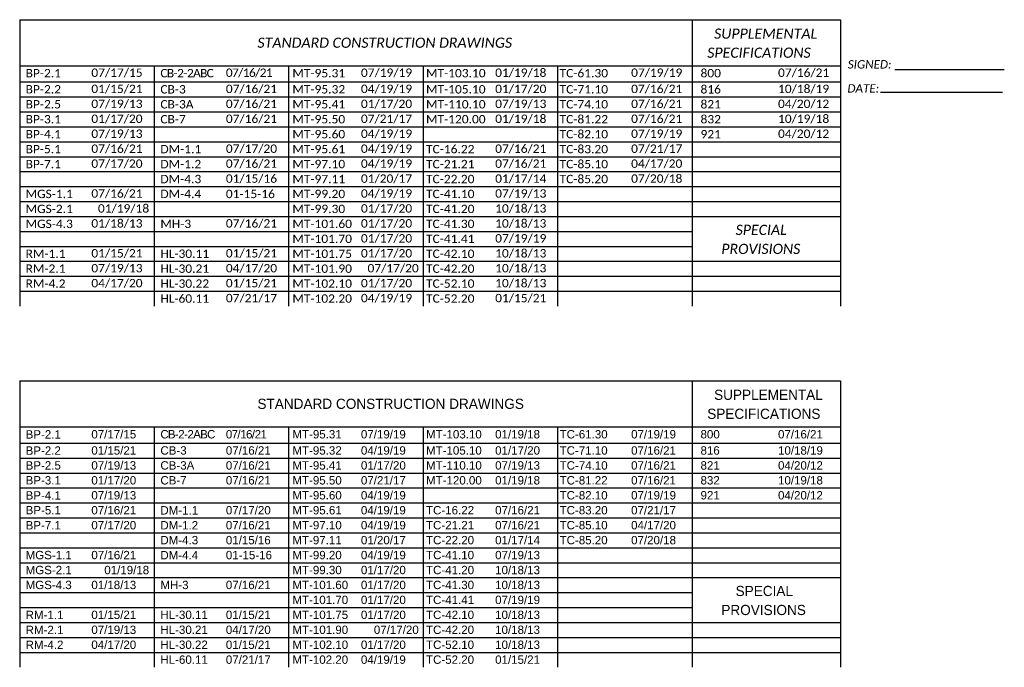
# Model space of a CAD drawing. Header units: feet. Extents: x -18 to 2245837, y -21 to 596159.
# Tile 2 of 35: x 1 to 17, y -21 to -10. Entities that reach past the tile are written whole.
import ezdxf

# ---------------------------------------------------------------- set-up
doc = ezdxf.new("R2010")
doc.units = ezdxf.units.FT
doc.header["$MEASUREMENT"] = 0
doc.layers.add('SH_Data', color=7, linetype='Continuous')
doc.layers.add('SH_Text', color=7, linetype='Continuous')
doc.styles.add('P_Slanted_Normal', font='calibrii.ttf', dxfattribs={"height": 0.14})
doc.styles.add('P_Slanted_Subtitle', font='calibrii.ttf', dxfattribs={"height": 0.17})
doc.styles.add('P_Straight_Normal', font='calibri.ttf', dxfattribs={"height": 0.14})
doc.styles.add('Slanted-Normal', font='font31.shx', dxfattribs={"height": 0.14})
doc.styles.add('Slanted-Sub Title', font='font31.shx', dxfattribs={"height": 0.17})

msp = doc.modelspace()

# ---------------------------------------------------------------- linework, layer by layer
at = {"layer": 'SH_Data'}
for p, q in [((0.606, -10.18, 3534245.503), (14.338, -10.18, 3534245.503)), ((14.338, -10.18, 3534245.503), (14.338, -14.969, 3534245.503)), ((0.606, -16.217, 3534245.503), (14.338, -16.217, 3534245.503)), ((14.338, -16.217, 3534245.503), (14.338, -21.006, 3534245.503))]:
    msp.add_line(p, q, dxfattribs=at)
at = {"layer": 'SH_Data', "elevation": 3534245.503}
for points in [[(0.606, -10.18), (0.606, -14.969)], [(11.856, -10.18), (11.856, -14.969)], [(0.606, -10.95), (14.338, -10.95)], [(2.856, -10.95), (2.856, -14.969)], [(5.106, -10.95), (5.106, -14.969)], [(7.356, -10.95), (7.356, -14.969)], [(9.606, -10.95), (9.606, -14.969)], [(0.606, -11.221), (14.338, -11.221)], [(0.606, -11.471), (14.338, -11.471)], [(0.606, -11.721), (14.338, -11.721)], [(0.606, -11.971), (14.338, -11.971)], [(0.606, -12.22), (14.338, -12.22)], [(0.606, -12.47), (14.338, -12.47)], [(0.606, -12.72), (14.338, -12.72)], [(0.606, -12.97), (14.338, -12.97)], [(0.606, -13.22), (14.338, -13.22)], [(0.606, -13.469), (14.338, -13.469)], [(0.606, -13.719), (11.856, -13.719)], [(0.606, -13.969), (11.856, -13.969)], [(0.606, -14.219), (11.856, -14.219)], [(11.856, -14.219), (14.338, -14.219)], [(0.606, -14.469), (11.856, -14.469)], [(11.856, -14.469), (14.338, -14.469)], [(0.606, -14.719), (11.856, -14.719)], [(11.856, -14.719), (14.338, -14.719)], [(0.606, -16.217), (0.606, -21.006)], [(11.856, -16.217), (11.856, -21.006)], [(0.606, -16.988), (14.338, -16.988)], [(2.856, -16.988), (2.856, -21.006)], [(5.106, -16.988), (5.106, -21.006)], [(7.356, -16.988), (7.356, -21.006)], [(9.606, -16.988), (9.606, -21.006)], [(0.606, -17.258), (14.338, -17.258)], [(0.606, -17.508), (14.338, -17.508)], [(0.606, -17.758), (14.338, -17.758)], [(0.606, -18.008), (14.338, -18.008)], [(0.606, -18.258), (14.338, -18.258)], [(0.606, -18.507), (14.338, -18.507)], [(0.606, -18.757), (14.338, -18.757)], [(0.606, -19.007), (14.338, -19.007)], [(0.606, -19.257), (14.338, -19.257)], [(0.606, -19.507), (14.338, -19.507)], [(0.606, -19.757), (11.856, -19.757)], [(0.606, -20.007), (11.856, -20.007)], [(0.606, -20.256), (11.856, -20.256)], [(11.856, -20.256), (14.338, -20.256)], [(0.606, -20.506), (11.856, -20.506)], [(11.856, -20.506), (14.338, -20.506)], [(0.606, -20.756), (11.856, -20.756)], [(11.856, -20.756), (14.338, -20.756)]]:
    msp.add_lwpolyline(points, dxfattribs=at)
at = {"layer": 'SH_Text', "elevation": 3534245.503}
for points in [[(15.25, -11.011), (17.081, -11.011)], [(15.01, -11.392), (17.05, -11.392)]]:
    msp.add_lwpolyline(points, dxfattribs=at)

# ---------------------------------------------------------------- texts
at = {"layer": 'SH_Text'}
for s, height, style, p in [('SUPPLEMENTAL', 0.17, 'P_Slanted_Subtitle', (12.225, -10.497, 3534245.503)), ('STANDARD CONSTRUCTION DRAWINGS', 0.17, 'P_Slanted_Subtitle', (4.584, -10.649, 3534245.503)), ('SPECIFICATIONS', 0.17, 'P_Slanted_Subtitle', (12.11, -10.816, 3534245.503)), ('SIGNED:', 0.14, 'P_Slanted_Normal', (14.462, -10.996, 3534245.503)), ('DATE:', 0.14, 'P_Slanted_Normal', (14.456, -11.398, 3534245.503)), ('SPECIAL', 0.17, 'P_Slanted_Subtitle', (12.585, -13.778, 3534245.503)), ('PROVISIONS', 0.17, 'P_Slanted_Subtitle', (12.346, -14.096, 3534245.503)), ('SUPPLEMENTAL', 0.17, 'Slanted-Sub Title', (12.225, -16.535, 3534245.503)), ('STANDARD CONSTRUCTION DRAWINGS', 0.17, 'Slanted-Sub Title', (4.584, -16.686, 3534245.503)), ('SPECIFICATIONS', 0.17, 'Slanted-Sub Title', (12.11, -16.853, 3534245.503)), ('SPECIAL', 0.17, 'Slanted-Sub Title', (12.585, -19.815, 3534245.503)), ('PROVISIONS', 0.17, 'Slanted-Sub Title', (12.346, -20.133, 3534245.503))]:
    msp.add_text(s, height=height, dxfattribs=dict(at, style=style)).set_placement(p)
at = {"layer": 'SH_Text', "char_height": 0.14}
for s, insert, width, attachment_point, style in [('{\\W1.03;BP-2.1}', (0.705, -11.145, 3534245.503), 0.81546, 7, 'P_Straight_Normal'), ('\\pxqj;{\\W1.03;07/17/15}', (2.772, -11.145, 3534245.503), 0.96744, 9, 'P_Straight_Normal'), ('\\pxqj;{\\W1.03;\\T0.9;CB-2-2ABC}', (2.96, -11.145, 3534245.503), 0.81546, 7, 'P_Straight_Normal'), ('\\pxqj;{\\W1.03;\\T0.9;07/16/21}', (5.023, -11.145, 3534245.503), 0.96744, 9, 'P_Straight_Normal'), ('\\pxqj;{\\W1.03;MT-95.31}', (5.169, -11.145, 3534245.503), 0.81546, 7, 'P_Straight_Normal'), ('\\pxqj;{\\W1.03;07/19/19}', (7.283, -11.145, 3534245.503), 0.96744, 9, 'P_Straight_Normal'), ('\\pxqj;{\\W1.03;MT-103.10}', (7.405, -11.145, 3534245.503), 0.81546, 7, 'P_Straight_Normal'), ('\\pxqj;{\\W1.03;01/19/18}', (9.529, -11.145, 3534245.503), 0.96744, 9, 'P_Straight_Normal'), ('\\pxqj;{\\W1.03;TC-61.30}', (9.64, -11.145, 3534245.503), 0.81546, 7, 'P_Straight_Normal'), ('\\pxqj;{\\W1.03;07/19/19}', (11.804, -11.145, 3534245.503), 0.96744, 9, 'P_Straight_Normal'), ('\\pxqj;{\\W1.03;800}', (11.998, -11.145, 3534245.503), 0.81546, 7, 'P_Straight_Normal'), ('\\pxqj;{\\W1.03;07/16/21}', (14.262, -11.145, 3534245.503), 0.96744, 9, 'P_Straight_Normal'), ('\\pxqj;{\\W1.03;BP-2.2}', (0.705, -11.415, 3534245.503), 0.81546, 7, 'P_Straight_Normal'), ('\\pxqj;{\\W1.03;01/15/21}', (2.772, -11.415, 3534245.503), 0.96744, 9, 'P_Straight_Normal'), ('\\pxqj;{\\W1.03;CB-3}', (2.96, -11.415, 3534245.503), 0.81546, 7, 'P_Straight_Normal'), ('\\pxqj;{\\W1.03;07/16/21}', (5.023, -11.415, 3534245.503), 0.96744, 9, 'P_Straight_Normal'), ('\\pxqj;{\\W1.03;MT-95.32}', (5.169, -11.415, 3534245.503), 0.81546, 7, 'P_Straight_Normal'), ('\\pxqj;{\\W1.03;04/19/19}', (7.283, -11.415, 3534245.503), 0.96744, 9, 'P_Straight_Normal'), ('\\pxqj;{\\W1.03;MT-105.10}', (7.405, -11.415, 3534245.503), 0.81546, 7, 'P_Straight_Normal'), ('\\pxqj;{\\W1.03;01/17/20}', (9.529, -11.415, 3534245.503), 0.96744, 9, 'P_Straight_Normal'), ('\\pxqj;{\\W1.03;TC-71.10}', (9.64, -11.415, 3534245.503), 0.81546, 7, 'P_Straight_Normal'), ('\\pxqj;{\\W1.03;07/16/21}', (11.804, -11.415, 3534245.503), 0.96744, 9, 'P_Straight_Normal'), ('\\pxqj;{\\W1.03;816}', (11.998, -11.415, 3534245.503), 0.81546, 7, 'P_Straight_Normal'), ('\\pxqj;{\\W1.03;10/18/19}', (14.262, -11.415, 3534245.503), 0.96744, 9, 'P_Straight_Normal'), ('\\pxqj;{\\W1.03;BP-2.5}', (0.705, -11.665, 3534245.503), 0.81546, 7, 'P_Straight_Normal'), ('\\pxqj;{\\W1.03;07/19/13}', (2.772, -11.665, 3534245.503), 0.96744, 9, 'P_Straight_Normal'), ('\\pxqj;{\\W1.03;CB-3A}', (2.96, -11.665, 3534245.503), 0.81546, 7, 'P_Straight_Normal'), ('\\pxqj;{\\W1.03;07/16/21}', (5.023, -11.665, 3534245.503), 0.96744, 9, 'P_Straight_Normal'), ('\\pxqj;{\\W1.03;MT-95.41}', (5.169, -11.665, 3534245.503), 0.81546, 7, 'P_Straight_Normal'), ('\\pxqj;{\\W1.03;01/17/20}', (7.283, -11.665, 3534245.503), 0.96744, 9, 'P_Straight_Normal'), ('\\pxqj;{\\W1.03;MT-110.10}', (7.405, -11.665, 3534245.503), 0.81546, 7, 'P_Straight_Normal'), ('\\pxqj;{\\W1.03;07/19/13}', (9.529, -11.665, 3534245.503), 0.96744, 9, 'P_Straight_Normal'), ('\\pxqj;{\\W1.03;TC-74.10}', (9.64, -11.665, 3534245.503), 0.81546, 7, 'P_Straight_Normal'), ('\\pxqj;{\\W1.03;07/16/21}', (11.804, -11.665, 3534245.503), 0.96744, 9, 'P_Straight_Normal'), ('\\pxqj;{\\W1.03;821}', (11.998, -11.665, 3534245.503), 0.81546, 7, 'P_Straight_Normal'), ('\\pxqj;{\\W1.03;04/20/12}', (14.262, -11.665, 3534245.503), 0.96744, 9, 'P_Straight_Normal'), ('\\pxqj;{\\W1.03;BP-3.1}', (0.705, -11.915, 3534245.503), 0.81546, 7, 'P_Straight_Normal'), ('\\pxqj;{\\W1.03;01/17/20}', (2.772, -11.915, 3534245.503), 0.96744, 9, 'P_Straight_Normal'), ('\\pxqj;{\\W1.03;CB-7}', (2.96, -11.915, 3534245.503), 0.81546, 7, 'P_Straight_Normal'), ('\\pxqj;{\\W1.03;07/16/21}', (5.023, -11.915, 3534245.503), 0.96744, 9, 'P_Straight_Normal'), ('\\pxqj;{\\W1.03;MT-95.50}', (5.169, -11.915, 3534245.503), 0.81546, 7, 'P_Straight_Normal'), ('\\pxqj;{\\W1.03;07/21/17}', (7.283, -11.915, 3534245.503), 0.96744, 9, 'P_Straight_Normal'), ('\\pxqj;{\\W1.03;MT-120.00}', (7.405, -11.915, 3534245.503), 0.81546, 7, 'P_Straight_Normal'), ('\\pxqj;{\\W1.03;01/19/18}', (9.529, -11.915, 3534245.503), 0.96744, 9, 'P_Straight_Normal'), ('\\pxqj;{\\W1.03;TC-81.22}', (9.64, -11.915, 3534245.503), 0.81546, 7, 'P_Straight_Normal'), ('\\pxqj;{\\W1.03;07/16/21}', (11.804, -11.915, 3534245.503), 0.96744, 9, 'P_Straight_Normal'), ('\\pxqj;{\\W1.03;832}', (11.998, -11.915, 3534245.503), 0.81546, 7, 'P_Straight_Normal'), ('\\pxqj;{\\W1.03;10/19/18}', (14.262, -11.915, 3534245.503), 0.96744, 9, 'P_Straight_Normal'), ('\\pxqj;{\\W1.03;BP-4.1}', (0.705, -12.165, 3534245.503), 0.81546, 7, 'P_Straight_Normal'), ('\\pxqj;{\\W1.03;07/19/13}', (2.772, -12.165, 3534245.503), 0.96744, 9, 'P_Straight_Normal'), ('\\pxqj;{\\W1.03;MT-95.60}', (5.169, -12.165, 3534245.503), 0.81546, 7, 'P_Straight_Normal'), ('\\pxqj;{\\W1.03;04/19/19}', (7.283, -12.165, 3534245.503), 0.96744, 9, 'P_Straight_Normal'), ('\\pxqj;{\\W1.03;TC-82.10}', (9.64, -12.165, 3534245.503), 0.81546, 7, 'P_Straight_Normal'), ('\\pxqj;{\\W1.03;07/19/19}', (11.804, -12.165, 3534245.503), 0.96744, 9, 'P_Straight_Normal'), ('\\pxqj;{\\W1.03;921}', (11.998, -12.165, 3534245.503), 0.81546, 7, 'P_Straight_Normal'), ('\\pxqj;{\\W1.03;04/20/12}', (14.262, -12.165, 3534245.503), 0.96744, 9, 'P_Straight_Normal'), ('\\pxqj;{\\W1.03;BP-5.1}', (0.705, -12.415, 3534245.503), 0.81546, 7, 'P_Straight_Normal'), ('\\pxqj;{\\W1.03;07/16/21}', (2.772, -12.415, 3534245.503), 0.96744, 9, 'P_Straight_Normal'), ('\\pxqj;{\\W1.03;DM-1.1}', (2.96, -12.415, 3534245.503), 0.81546, 7, 'P_Straight_Normal'), ('\\pxqj;{\\W1.03;07/17/20}', (5.023, -12.415, 3534245.503), 0.96744, 9, 'P_Straight_Normal'), ('\\pxqj;{\\W1.03;MT-95.61}', (5.169, -12.415, 3534245.503), 0.81546, 7, 'P_Straight_Normal'), ('\\pxqj;{\\W1.03;04/19/19}', (7.283, -12.415, 3534245.503), 0.96744, 9, 'P_Straight_Normal'), ('\\pxqj;{\\W1.03;TC-16.22}', (7.405, -12.415, 3534245.503), 0.81546, 7, 'P_Straight_Normal'), ('\\pxqj;{\\W1.03;07/16/21}', (9.529, -12.415, 3534245.503), 0.96744, 9, 'P_Straight_Normal'), ('\\pxqj;{\\W1.03;TC-83.20}', (9.64, -12.415, 3534245.503), 0.81546, 7, 'P_Straight_Normal'), ('\\pxqj;{\\W1.03;07/21/17}', (11.804, -12.415, 3534245.503), 0.96744, 9, 'P_Straight_Normal'), ('\\pxqj;{\\W1.03;07/17/20}', (2.772, -12.665, 3534245.503), 0.96744, 9, 'P_Straight_Normal'), ('\\pxqj;{\\W1.03;07/16/21}', (5.023, -12.665, 3534245.503), 0.96744, 9, 'P_Straight_Normal'), ('\\pxqj;{\\W1.03;04/19/19}', (7.283, -12.665, 3534245.503), 0.96744, 9, 'P_Straight_Normal'), ('\\pxqj;{\\W1.03;07/16/21}', (9.529, -12.665, 3534245.503), 0.96744, 9, 'P_Straight_Normal'), ('\\pxqj;{\\W1.03;04/17/20}', (11.804, -12.665, 3534245.503), 0.96744, 9, 'P_Straight_Normal'), ('\\pxqj;{\\W1.03;BP-7.1}', (0.705, -12.665, 3534245.503), 0.81546, 7, 'P_Straight_Normal'), ('\\pxqj;{\\W1.03;DM-1.2}', (2.96, -12.665, 3534245.503), 0.81546, 7, 'P_Straight_Normal'), ('\\pxqj;{\\W1.03;MT-97.10}', (5.169, -12.665, 3534245.503), 0.81546, 7, 'P_Straight_Normal'), ('\\pxqj;{\\W1.03;TC-21.21}', (7.405, -12.665, 3534245.503), 0.81546, 7, 'P_Straight_Normal'), ('\\pxqj;{\\W1.03;TC-85.10}', (9.64, -12.665, 3534245.503), 0.81546, 7, 'P_Straight_Normal'), ('\\pxqj;{\\W1.03;DM-4.3}', (2.96, -12.915, 3534245.503), 0.81546, 7, 'P_Straight_Normal'), ('\\pxqj;{\\W1.03;01/15/16}', (5.023, -12.915, 3534245.503), 0.96744, 9, 'P_Straight_Normal'), ('\\pxqj;{\\W1.03;MT-97.11}', (5.169, -12.915, 3534245.503), 0.81546, 7, 'P_Straight_Normal'), ('\\pxqj;{\\W1.03;01/20/17}', (7.283, -12.915, 3534245.503), 0.96744, 9, 'P_Straight_Normal'), ('\\pxqj;{\\W1.03;TC-22.20}', (7.405, -12.915, 3534245.503), 0.81546, 7, 'P_Straight_Normal'), ('\\pxqj;{\\W1.03;01/17/14}', (9.529, -12.915, 3534245.503), 0.96744, 9, 'P_Straight_Normal'), ('\\pxqj;{\\W1.03;TC-85.20}', (9.64, -12.915, 3534245.503), 0.81546, 7, 'P_Straight_Normal'), ('\\pxqj;{\\W1.03;07/20/18}', (11.804, -12.915, 3534245.503), 0.96744, 9, 'P_Straight_Normal'), ('\\pxqj;{\\W1.03;07/16/21}', (2.772, -13.164, 3534245.503), 0.96744, 9, 'P_Straight_Normal'), ('\\pxqj;{\\W1.03;04/19/19}', (7.283, -13.164, 3534245.503), 0.96744, 9, 'P_Straight_Normal'), ('\\pxqj;{\\W1.03;07/19/13}', (9.529, -13.164, 3534245.503), 0.96744, 9, 'P_Straight_Normal'), ('{\\W1.03;MGS-1.1}', (0.705, -13.164, 3534245.503), 0.81546, 7, 'P_Straight_Normal'), ('\\pxqj;{\\W1.03;DM-4.4}', (2.96, -13.164, 3534245.503), 0.81546, 7, 'P_Straight_Normal'), ('\\pxqj;{\\W1.03;01-15-16}', (5.023, -13.164, 3534245.503), 0.96744, 9, 'P_Straight_Normal'), ('\\pxqj;{\\W1.03;MT-99.20}', (5.169, -13.164, 3534245.503), 0.81546, 7, 'P_Straight_Normal'), ('\\pxqj;{\\W1.03;TC-41.10}', (7.405, -13.164, 3534245.503), 0.81546, 7, 'P_Straight_Normal'), ('\\pxqj;{\\W1.03;MGS-2.1}', (0.705, -13.414, 3534245.503), 0.81546, 7, 'P_Straight_Normal'), ('\\A1;{\\W1.03;01/19/18}', (2.772, -13.414, 3534245.503), 0.96744, 9, 'P_Straight_Normal'), ('\\pxqj;{\\W1.03;MT-99.30}', (5.169, -13.414, 3534245.503), 0.81546, 7, 'P_Straight_Normal'), ('\\pxqj;{\\W1.03;01/17/20}', (7.283, -13.414, 3534245.503), 0.96744, 9, 'P_Straight_Normal'), ('\\pxqj;{\\W1.03;TC-41.20}', (7.405, -13.414, 3534245.503), 0.81546, 7, 'P_Straight_Normal'), ('\\pxqj;{\\W1.03;10/18/13}', (9.529, -13.414, 3534245.503), 0.96744, 9, 'P_Straight_Normal'), ('\\pxqj;{\\W1.03;MGS-4.3}', (0.705, -13.664, 3534245.503), 0.81546, 7, 'P_Straight_Normal'), ('\\pxqj;{\\W1.03;01/18/13}', (2.772, -13.664, 3534245.503), 0.96744, 9, 'P_Straight_Normal'), ('\\pxqj;{\\W1.03;MH-3}', (2.96, -13.664, 3534245.503), 0.81546, 7, 'P_Straight_Normal'), ('\\pxqj;{\\W1.03;07/16/21}', (5.023, -13.664, 3534245.503), 0.96744, 9, 'P_Straight_Normal'), ('\\pxqj;{\\W1.03;MT-101.60}', (5.169, -13.664, 3534245.503), 0.81546, 7, 'P_Straight_Normal'), ('\\pxqj;{\\W1.03;01/17/20}', (7.283, -13.664, 3534245.503), 0.96744, 9, 'P_Straight_Normal'), ('\\pxqj;{\\W1.03;TC-41.30}', (7.405, -13.664, 3534245.503), 0.81546, 7, 'P_Straight_Normal'), ('\\pxqj;{\\W1.03;10/18/13}', (9.529, -13.664, 3534245.503), 0.96744, 9, 'P_Straight_Normal'), ('\\pxqj;{\\W1.03;MT-101.70}', (5.169, -13.914, 3534245.503), 0.81546, 7, 'P_Straight_Normal'), ('\\pxqj;{\\W1.03;01/17/20}', (7.283, -13.914, 3534245.503), 0.96744, 9, 'P_Straight_Normal'), ('\\pxqj;{\\W1.03;TC-41.41}', (7.405, -13.914, 3534245.503), 0.81546, 7, 'P_Straight_Normal'), ('\\pxqj;{\\W1.03;07/19/19}', (9.529, -13.914, 3534245.503), 0.96744, 9, 'P_Straight_Normal'), ('\\pxqj;{\\W1.03;RM-1.1}', (0.705, -14.164, 3534245.503), 0.81546, 7, 'P_Straight_Normal'), ('\\pxqj;{\\W1.03;01/15/21}', (2.772, -14.164, 3534245.503), 0.96744, 9, 'P_Straight_Normal'), ('\\pxqj;{\\W1.03;HL-30.11}', (2.96, -14.164, 3534245.503), 0.81546, 7, 'P_Straight_Normal'), ('\\pxqj;{\\W1.03;01/15/21}', (5.023, -14.164, 3534245.503), 0.96744, 9, 'P_Straight_Normal'), ('\\pxqj;{\\W1.03;MT-101.75}', (5.169, -14.164, 3534245.503), 0.81546, 7, 'P_Straight_Normal'), ('\\pxqj;{\\W1.03;01/17/20}', (7.283, -14.164, 3534245.503), 0.96744, 9, 'P_Straight_Normal'), ('\\pxqj;{\\W1.03;TC-42.10}', (7.405, -14.164, 3534245.503), 0.81546, 7, 'P_Straight_Normal'), ('\\pxqj;{\\W1.03;10/18/13}', (9.529, -14.164, 3534245.503), 0.96744, 9, 'P_Straight_Normal'), ('\\pxqj;{\\W1.03;RM-2.1}', (0.705, -14.413, 3534245.503), 0.81546, 7, 'P_Straight_Normal'), ('\\pxqj;{\\W1.03;07/19/13}', (2.772, -14.413, 3534245.503), 0.96744, 9, 'P_Straight_Normal'), ('\\pxqj;{\\W1.03;HL-30.21}', (2.96, -14.413, 3534245.503), 0.81546, 7, 'P_Straight_Normal'), ('\\pxqj;{\\W1.03;04/17/20}', (5.023, -14.413, 3534245.503), 0.96744, 9, 'P_Straight_Normal'), ('\\pxqj;{\\W1.03;MT-101.90}', (5.169, -14.413, 3534245.503), 0.81546, 7, 'P_Straight_Normal'), ('{\\W1.03;07/17/20}', (7.283, -14.413, 3534245.503), 0.96744, 9, 'P_Straight_Normal'), ('\\pxqj;{\\W1.03;TC-42.20}', (7.405, -14.413, 3534245.503), 0.81546, 7, 'P_Straight_Normal'), ('\\pxqj;{\\W1.03;10/18/13}', (9.529, -14.413, 3534245.503), 0.96744, 9, 'P_Straight_Normal'), ('\\pxqj;{\\W1.03;RM-4.2}', (0.705, -14.663, 3534245.503), 0.81546, 7, 'P_Straight_Normal'), ('\\pxqj;{\\W1.03;04/17/20}', (2.772, -14.663, 3534245.503), 0.96744, 9, 'P_Straight_Normal'), ('\\pxqj;{\\W1.03;HL-30.22}', (2.96, -14.663, 3534245.503), 0.81546, 7, 'P_Straight_Normal'), ('\\pxqj;{\\W1.03;01/15/21}', (5.023, -14.663, 3534245.503), 0.96744, 9, 'P_Straight_Normal'), ('\\pxqj;{\\W1.03;MT-102.10}', (5.169, -14.663, 3534245.503), 0.81546, 7, 'P_Straight_Normal'), ('\\pxqj;{\\W1.03;01/17/20}', (7.283, -14.663, 3534245.503), 0.96744, 9, 'P_Straight_Normal'), ('\\pxqj;{\\W1.03;TC-52.10}', (7.405, -14.663, 3534245.503), 0.81546, 7, 'P_Straight_Normal'), ('\\pxqj;{\\W1.03;10/18/13}', (9.529, -14.663, 3534245.503), 0.96744, 9, 'P_Straight_Normal'), ('\\pxqj;{\\W1.03;HL-60.11}', (2.96, -14.913, 3534245.503), 0.81546, 7, 'P_Straight_Normal'), ('\\pxqj;{\\W1.03;07/21/17}', (5.023, -14.913, 3534245.503), 0.96744, 9, 'P_Straight_Normal'), ('{\\W1.03;MT-102.20}', (5.169, -14.913, 3534245.503), 0.81546, 7, 'P_Straight_Normal'), ('\\pxqj;{\\W1.03;04/19/19}', (7.283, -14.913, 3534245.503), 0.96744, 9, 'P_Straight_Normal'), ('\\pxqj;{\\W1.03;TC-52.20}', (7.405, -14.913, 3534245.503), 0.81546, 7, 'P_Straight_Normal'), ('\\pxqj;{\\W1.03;01/15/21}', (9.529, -14.913, 3534245.503), 0.96744, 9, 'P_Straight_Normal'), ('{\\W1.03;BP-2.1}', (0.705, -17.182, 3534245.503), 0.81546, 7, 'Slanted-Normal'), ('\\pxqj;{\\W1.03;07/17/15}', (2.772, -17.182, 3534245.503), 0.96744, 9, 'Slanted-Normal'), ('\\pxqj;{\\W1.03;\\T0.9;CB-2-2ABC}', (2.96, -17.182, 3534245.503), 0.81546, 7, 'Slanted-Normal'), ('\\pxqj;{\\W1.03;\\T0.9;07/16/21}', (5.023, -17.182, 3534245.503), 0.96744, 9, 'Slanted-Normal'), ('\\pxqj;{\\W1.03;MT-95.31}', (5.169, -17.182, 3534245.503), 0.81546, 7, 'Slanted-Normal'), ('\\pxqj;{\\W1.03;07/19/19}', (7.283, -17.182, 3534245.503), 0.96744, 9, 'Slanted-Normal'), ('\\pxqj;{\\W1.03;MT-103.10}', (7.405, -17.182, 3534245.503), 0.81546, 7, 'Slanted-Normal'), ('\\pxqj;{\\W1.03;01/19/18}', (9.529, -17.182, 3534245.503), 0.96744, 9, 'Slanted-Normal'), ('\\pxqj;{\\W1.03;TC-61.30}', (9.64, -17.182, 3534245.503), 0.81546, 7, 'Slanted-Normal'), ('\\pxqj;{\\W1.03;07/19/19}', (11.804, -17.182, 3534245.503), 0.96744, 9, 'Slanted-Normal'), ('\\pxqj;{\\W1.03;800}', (11.998, -17.182, 3534245.503), 0.81546, 7, 'Slanted-Normal'), ('\\pxqj;{\\W1.03;07/16/21}', (14.262, -17.182, 3534245.503), 0.96744, 9, 'Slanted-Normal'), ('\\pxqj;{\\W1.03;BP-2.2}', (0.705, -17.453, 3534245.503), 0.81546, 7, 'Slanted-Normal'), ('\\pxqj;{\\W1.03;01/15/21}', (2.772, -17.453, 3534245.503), 0.96744, 9, 'Slanted-Normal'), ('\\pxqj;{\\W1.03;CB-3}', (2.96, -17.453, 3534245.503), 0.81546, 7, 'Slanted-Normal'), ('\\pxqj;{\\W1.03;07/16/21}', (5.023, -17.453, 3534245.503), 0.96744, 9, 'Slanted-Normal'), ('\\pxqj;{\\W1.03;MT-95.32}', (5.169, -17.453, 3534245.503), 0.81546, 7, 'Slanted-Normal'), ('\\pxqj;{\\W1.03;04/19/19}', (7.283, -17.453, 3534245.503), 0.96744, 9, 'Slanted-Normal'), ('\\pxqj;{\\W1.03;MT-105.10}', (7.405, -17.453, 3534245.503), 0.81546, 7, 'Slanted-Normal'), ('\\pxqj;{\\W1.03;01/17/20}', (9.529, -17.453, 3534245.503), 0.96744, 9, 'Slanted-Normal'), ('\\pxqj;{\\W1.03;TC-71.10}', (9.64, -17.453, 3534245.503), 0.81546, 7, 'Slanted-Normal'), ('\\pxqj;{\\W1.03;07/16/21}', (11.804, -17.453, 3534245.503), 0.96744, 9, 'Slanted-Normal'), ('\\pxqj;{\\W1.03;816}', (11.998, -17.453, 3534245.503), 0.81546, 7, 'Slanted-Normal'), ('\\pxqj;{\\W1.03;10/18/19}', (14.262, -17.453, 3534245.503), 0.96744, 9, 'Slanted-Normal'), ('\\pxqj;{\\W1.03;BP-2.5}', (0.705, -17.703, 3534245.503), 0.81546, 7, 'Slanted-Normal'), ('\\pxqj;{\\W1.03;07/19/13}', (2.772, -17.703, 3534245.503), 0.96744, 9, 'Slanted-Normal'), ('\\pxqj;{\\W1.03;CB-3A}', (2.96, -17.703, 3534245.503), 0.81546, 7, 'Slanted-Normal'), ('\\pxqj;{\\W1.03;07/16/21}', (5.023, -17.703, 3534245.503), 0.96744, 9, 'Slanted-Normal'), ('\\pxqj;{\\W1.03;MT-95.41}', (5.169, -17.703, 3534245.503), 0.81546, 7, 'Slanted-Normal'), ('\\pxqj;{\\W1.03;01/17/20}', (7.283, -17.703, 3534245.503), 0.96744, 9, 'Slanted-Normal'), ('\\pxqj;{\\W1.03;MT-110.10}', (7.405, -17.703, 3534245.503), 0.81546, 7, 'Slanted-Normal'), ('\\pxqj;{\\W1.03;07/19/13}', (9.529, -17.703, 3534245.503), 0.96744, 9, 'Slanted-Normal'), ('\\pxqj;{\\W1.03;TC-74.10}', (9.64, -17.703, 3534245.503), 0.81546, 7, 'Slanted-Normal'), ('\\pxqj;{\\W1.03;07/16/21}', (11.804, -17.703, 3534245.503), 0.96744, 9, 'Slanted-Normal'), ('\\pxqj;{\\W1.03;821}', (11.998, -17.703, 3534245.503), 0.81546, 7, 'Slanted-Normal'), ('\\pxqj;{\\W1.03;04/20/12}', (14.262, -17.703, 3534245.503), 0.96744, 9, 'Slanted-Normal'), ('\\pxqj;{\\W1.03;BP-3.1}', (0.705, -17.952, 3534245.503), 0.81546, 7, 'Slanted-Normal'), ('\\pxqj;{\\W1.03;01/17/20}', (2.772, -17.952, 3534245.503), 0.96744, 9, 'Slanted-Normal'), ('\\pxqj;{\\W1.03;CB-7}', (2.96, -17.952, 3534245.503), 0.81546, 7, 'Slanted-Normal'), ('\\pxqj;{\\W1.03;07/16/21}', (5.023, -17.952, 3534245.503), 0.96744, 9, 'Slanted-Normal'), ('\\pxqj;{\\W1.03;MT-95.50}', (5.169, -17.952, 3534245.503), 0.81546, 7, 'Slanted-Normal'), ('\\pxqj;{\\W1.03;07/21/17}', (7.283, -17.952, 3534245.503), 0.96744, 9, 'Slanted-Normal'), ('\\pxqj;{\\W1.03;MT-120.00}', (7.405, -17.952, 3534245.503), 0.81546, 7, 'Slanted-Normal'), ('\\pxqj;{\\W1.03;01/19/18}', (9.529, -17.952, 3534245.503), 0.96744, 9, 'Slanted-Normal'), ('\\pxqj;{\\W1.03;TC-81.22}', (9.64, -17.952, 3534245.503), 0.81546, 7, 'Slanted-Normal'), ('\\pxqj;{\\W1.03;07/16/21}', (11.804, -17.952, 3534245.503), 0.96744, 9, 'Slanted-Normal'), ('\\pxqj;{\\W1.03;832}', (11.998, -17.952, 3534245.503), 0.81546, 7, 'Slanted-Normal'), ('\\pxqj;{\\W1.03;10/19/18}', (14.262, -17.952, 3534245.503), 0.96744, 9, 'Slanted-Normal'), ('\\pxqj;{\\W1.03;BP-4.1}', (0.705, -18.202, 3534245.503), 0.81546, 7, 'Slanted-Normal'), ('\\pxqj;{\\W1.03;07/19/13}', (2.772, -18.202, 3534245.503), 0.96744, 9, 'Slanted-Normal'), ('\\pxqj;{\\W1.03;MT-95.60}', (5.169, -18.202, 3534245.503), 0.81546, 7, 'Slanted-Normal'), ('\\pxqj;{\\W1.03;04/19/19}', (7.283, -18.202, 3534245.503), 0.96744, 9, 'Slanted-Normal'), ('\\pxqj;{\\W1.03;TC-82.10}', (9.64, -18.202, 3534245.503), 0.81546, 7, 'Slanted-Normal'), ('\\pxqj;{\\W1.03;07/19/19}', (11.804, -18.202, 3534245.503), 0.96744, 9, 'Slanted-Normal'), ('\\pxqj;{\\W1.03;921}', (11.998, -18.202, 3534245.503), 0.81546, 7, 'Slanted-Normal'), ('\\pxqj;{\\W1.03;04/20/12}', (14.262, -18.202, 3534245.503), 0.96744, 9, 'Slanted-Normal'), ('\\pxqj;{\\W1.03;BP-5.1}', (0.705, -18.452, 3534245.503), 0.81546, 7, 'Slanted-Normal'), ('\\pxqj;{\\W1.03;07/16/21}', (2.772, -18.452, 3534245.503), 0.96744, 9, 'Slanted-Normal'), ('\\pxqj;{\\W1.03;DM-1.1}', (2.96, -18.452, 3534245.503), 0.81546, 7, 'Slanted-Normal'), ('\\pxqj;{\\W1.03;07/17/20}', (5.023, -18.452, 3534245.503), 0.96744, 9, 'Slanted-Normal'), ('\\pxqj;{\\W1.03;MT-95.61}', (5.169, -18.452, 3534245.503), 0.81546, 7, 'Slanted-Normal'), ('\\pxqj;{\\W1.03;04/19/19}', (7.283, -18.452, 3534245.503), 0.96744, 9, 'Slanted-Normal'), ('\\pxqj;{\\W1.03;TC-16.22}', (7.405, -18.452, 3534245.503), 0.81546, 7, 'Slanted-Normal'), ('\\pxqj;{\\W1.03;07/16/21}', (9.529, -18.452, 3534245.503), 0.96744, 9, 'Slanted-Normal'), ('\\pxqj;{\\W1.03;TC-83.20}', (9.64, -18.452, 3534245.503), 0.81546, 7, 'Slanted-Normal'), ('\\pxqj;{\\W1.03;07/21/17}', (11.804, -18.452, 3534245.503), 0.96744, 9, 'Slanted-Normal'), ('\\pxqj;{\\W1.03;BP-7.1}', (0.705, -18.702, 3534245.503), 0.81546, 7, 'Slanted-Normal'), ('\\pxqj;{\\W1.03;07/17/20}', (2.772, -18.702, 3534245.503), 0.96744, 9, 'Slanted-Normal'), ('\\pxqj;{\\W1.03;DM-1.2}', (2.96, -18.702, 3534245.503), 0.81546, 7, 'Slanted-Normal'), ('\\pxqj;{\\W1.03;07/16/21}', (5.023, -18.702, 3534245.503), 0.96744, 9, 'Slanted-Normal'), ('\\pxqj;{\\W1.03;MT-97.10}', (5.169, -18.702, 3534245.503), 0.81546, 7, 'Slanted-Normal'), ('\\pxqj;{\\W1.03;04/19/19}', (7.283, -18.702, 3534245.503), 0.96744, 9, 'Slanted-Normal'), ('\\pxqj;{\\W1.03;TC-21.21}', (7.405, -18.702, 3534245.503), 0.81546, 7, 'Slanted-Normal'), ('\\pxqj;{\\W1.03;07/16/21}', (9.529, -18.702, 3534245.503), 0.96744, 9, 'Slanted-Normal'), ('\\pxqj;{\\W1.03;TC-85.10}', (9.64, -18.702, 3534245.503), 0.81546, 7, 'Slanted-Normal'), ('\\pxqj;{\\W1.03;04/17/20}', (11.804, -18.702, 3534245.503), 0.96744, 9, 'Slanted-Normal'), ('\\pxqj;{\\W1.03;DM-4.3}', (2.96, -18.952, 3534245.503), 0.81546, 7, 'Slanted-Normal'), ('\\pxqj;{\\W1.03;01/15/16}', (5.023, -18.952, 3534245.503), 0.96744, 9, 'Slanted-Normal'), ('\\pxqj;{\\W1.03;MT-97.11}', (5.169, -18.952, 3534245.503), 0.81546, 7, 'Slanted-Normal'), ('\\pxqj;{\\W1.03;01/20/17}', (7.283, -18.952, 3534245.503), 0.96744, 9, 'Slanted-Normal'), ('\\pxqj;{\\W1.03;TC-22.20}', (7.405, -18.952, 3534245.503), 0.81546, 7, 'Slanted-Normal'), ('\\pxqj;{\\W1.03;01/17/14}', (9.529, -18.952, 3534245.503), 0.96744, 9, 'Slanted-Normal'), ('\\pxqj;{\\W1.03;TC-85.20}', (9.64, -18.952, 3534245.503), 0.81546, 7, 'Slanted-Normal'), ('\\pxqj;{\\W1.03;07/20/18}', (11.804, -18.952, 3534245.503), 0.96744, 9, 'Slanted-Normal'), ('{\\W1.03;MGS-1.1}', (0.705, -19.202, 3534245.503), 0.81546, 7, 'Slanted-Normal'), ('\\pxqj;{\\W1.03;07/16/21}', (2.772, -19.202, 3534245.503), 0.96744, 9, 'Slanted-Normal'), ('\\pxqj;{\\W1.03;DM-4.4}', (2.96, -19.202, 3534245.503), 0.81546, 7, 'Slanted-Normal'), ('\\pxqj;{\\W1.03;01-15-16}', (5.023, -19.202, 3534245.503), 0.96744, 9, 'Slanted-Normal'), ('\\pxqj;{\\W1.03;MT-99.20}', (5.169, -19.202, 3534245.503), 0.81546, 7, 'Slanted-Normal'), ('\\pxqj;{\\W1.03;04/19/19}', (7.283, -19.202, 3534245.503), 0.96744, 9, 'Slanted-Normal'), ('\\pxqj;{\\W1.03;TC-41.10}', (7.405, -19.202, 3534245.503), 0.81546, 7, 'Slanted-Normal'), ('\\pxqj;{\\W1.03;07/19/13}', (9.529, -19.202, 3534245.503), 0.96744, 9, 'Slanted-Normal'), ('\\pxqj;{\\W1.03;MGS-2.1}', (0.705, -19.452, 3534245.503), 0.81546, 7, 'Slanted-Normal'), ('\\A1;{\\W1.03;01/19/18}', (2.772, -19.452, 3534245.503), 0.96744, 9, 'Slanted-Normal'), ('\\pxqj;{\\W1.03;MT-99.30}', (5.169, -19.452, 3534245.503), 0.81546, 7, 'Slanted-Normal'), ('\\pxqj;{\\W1.03;01/17/20}', (7.283, -19.452, 3534245.503), 0.96744, 9, 'Slanted-Normal'), ('\\pxqj;{\\W1.03;TC-41.20}', (7.405, -19.452, 3534245.503), 0.81546, 7, 'Slanted-Normal'), ('\\pxqj;{\\W1.03;10/18/13}', (9.529, -19.452, 3534245.503), 0.96744, 9, 'Slanted-Normal'), ('\\pxqj;{\\W1.03;MGS-4.3}', (0.705, -19.701, 3534245.503), 0.81546, 7, 'Slanted-Normal'), ('\\pxqj;{\\W1.03;01/18/13}', (2.772, -19.701, 3534245.503), 0.96744, 9, 'Slanted-Normal'), ('\\pxqj;{\\W1.03;MH-3}', (2.96, -19.701, 3534245.503), 0.81546, 7, 'Slanted-Normal'), ('\\pxqj;{\\W1.03;07/16/21}', (5.023, -19.701, 3534245.503), 0.96744, 9, 'Slanted-Normal'), ('\\pxqj;{\\W1.03;MT-101.60}', (5.169, -19.701, 3534245.503), 0.81546, 7, 'Slanted-Normal'), ('\\pxqj;{\\W1.03;01/17/20}', (7.283, -19.701, 3534245.503), 0.96744, 9, 'Slanted-Normal'), ('\\pxqj;{\\W1.03;TC-41.30}', (7.405, -19.701, 3534245.503), 0.81546, 7, 'Slanted-Normal'), ('\\pxqj;{\\W1.03;10/18/13}', (9.529, -19.701, 3534245.503), 0.96744, 9, 'Slanted-Normal'), ('\\pxqj;{\\W1.03;MT-101.70}', (5.169, -19.951, 3534245.503), 0.81546, 7, 'Slanted-Normal'), ('\\pxqj;{\\W1.03;01/17/20}', (7.283, -19.951, 3534245.503), 0.96744, 9, 'Slanted-Normal'), ('\\pxqj;{\\W1.03;TC-41.41}', (7.405, -19.951, 3534245.503), 0.81546, 7, 'Slanted-Normal'), ('\\pxqj;{\\W1.03;07/19/19}', (9.529, -19.951, 3534245.503), 0.96744, 9, 'Slanted-Normal'), ('\\pxqj;{\\W1.03;RM-1.1}', (0.705, -20.201, 3534245.503), 0.81546, 7, 'Slanted-Normal'), ('\\pxqj;{\\W1.03;01/15/21}', (2.772, -20.201, 3534245.503), 0.96744, 9, 'Slanted-Normal'), ('\\pxqj;{\\W1.03;HL-30.11}', (2.96, -20.201, 3534245.503), 0.81546, 7, 'Slanted-Normal'), ('\\pxqj;{\\W1.03;01/15/21}', (5.023, -20.201, 3534245.503), 0.96744, 9, 'Slanted-Normal'), ('\\pxqj;{\\W1.03;MT-101.75}', (5.169, -20.201, 3534245.503), 0.81546, 7, 'Slanted-Normal'), ('\\pxqj;{\\W1.03;01/17/20}', (7.283, -20.201, 3534245.503), 0.96744, 9, 'Slanted-Normal'), ('\\pxqj;{\\W1.03;TC-42.10}', (7.405, -20.201, 3534245.503), 0.81546, 7, 'Slanted-Normal'), ('\\pxqj;{\\W1.03;10/18/13}', (9.529, -20.201, 3534245.503), 0.96744, 9, 'Slanted-Normal'), ('\\pxqj;{\\W1.03;RM-2.1}', (0.705, -20.451, 3534245.503), 0.81546, 7, 'Slanted-Normal'), ('\\pxqj;{\\W1.03;07/19/13}', (2.772, -20.451, 3534245.503), 0.96744, 9, 'Slanted-Normal'), ('\\pxqj;{\\W1.03;HL-30.21}', (2.96, -20.451, 3534245.503), 0.81546, 7, 'Slanted-Normal'), ('\\pxqj;{\\W1.03;04/17/20}', (5.023, -20.451, 3534245.503), 0.96744, 9, 'Slanted-Normal'), ('\\pxqj;{\\W1.03;MT-101.90}', (5.169, -20.451, 3534245.503), 0.81546, 7, 'Slanted-Normal'), ('{\\W1.03;07/17/20}', (7.283, -20.451, 3534245.503), 0.96744, 9, 'Slanted-Normal'), ('\\pxqj;{\\W1.03;TC-42.20}', (7.405, -20.451, 3534245.503), 0.81546, 7, 'Slanted-Normal'), ('\\pxqj;{\\W1.03;10/18/13}', (9.529, -20.451, 3534245.503), 0.96744, 9, 'Slanted-Normal'), ('\\pxqj;{\\W1.03;RM-4.2}', (0.705, -20.701, 3534245.503), 0.81546, 7, 'Slanted-Normal'), ('\\pxqj;{\\W1.03;04/17/20}', (2.772, -20.701, 3534245.503), 0.96744, 9, 'Slanted-Normal'), ('\\pxqj;{\\W1.03;HL-30.22}', (2.96, -20.701, 3534245.503), 0.81546, 7, 'Slanted-Normal'), ('\\pxqj;{\\W1.03;01/15/21}', (5.023, -20.701, 3534245.503), 0.96744, 9, 'Slanted-Normal'), ('\\pxqj;{\\W1.03;MT-102.10}', (5.169, -20.701, 3534245.503), 0.81546, 7, 'Slanted-Normal'), ('\\pxqj;{\\W1.03;01/17/20}', (7.283, -20.701, 3534245.503), 0.96744, 9, 'Slanted-Normal'), ('\\pxqj;{\\W1.03;TC-52.10}', (7.405, -20.701, 3534245.503), 0.81546, 7, 'Slanted-Normal'), ('\\pxqj;{\\W1.03;10/18/13}', (9.529, -20.701, 3534245.503), 0.96744, 9, 'Slanted-Normal'), ('\\pxqj;{\\W1.03;HL-60.11}', (2.96, -20.95, 3534245.503), 0.81546, 7, 'Slanted-Normal'), ('\\pxqj;{\\W1.03;07/21/17}', (5.023, -20.95, 3534245.503), 0.96744, 9, 'Slanted-Normal'), ('{\\W1.03;MT-102.20}', (5.169, -20.95, 3534245.503), 0.81546, 7, 'Slanted-Normal'), ('\\pxqj;{\\W1.03;04/19/19}', (7.283, -20.95, 3534245.503), 0.96744, 9, 'Slanted-Normal'), ('\\pxqj;{\\W1.03;TC-52.20}', (7.405, -20.95, 3534245.503), 0.81546, 7, 'Slanted-Normal'), ('\\pxqj;{\\W1.03;01/15/21}', (9.529, -20.95, 3534245.503), 0.96744, 9, 'Slanted-Normal')]:
    msp.add_mtext(s, dxfattribs=dict(at, insert=insert, width=width, attachment_point=attachment_point, style=style))

doc.saveas('drawing.dxf')
